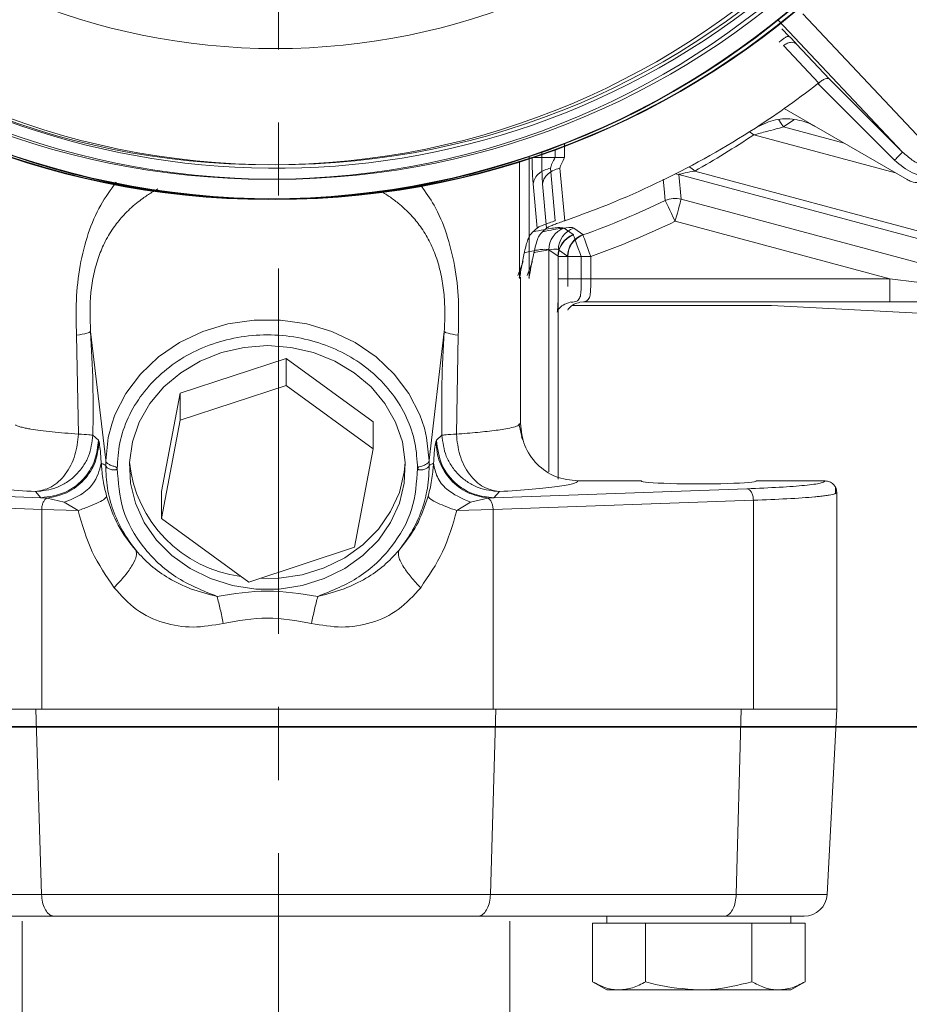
# Model space of a CAD drawing. Header units: centimetres. Extents: x -16053 to 7031, y -7778 to 254.
# Tile 97 of 256: x -12618 to -12610, y -780 to -771. Entities that reach past the tile are written whole.
import ezdxf

# ---------------------------------------------------------------- set-up
doc = ezdxf.new("R2010")
doc.units = ezdxf.units.CM
doc.header["$MEASUREMENT"] = 0
doc.linetypes.add('CENTER', pattern=[50.8, 31.75, -6.35, 6.35, -6.35])
doc.layers.get('0').update_dxf_attribs({"linetype": 'CONTINUOUS'})
doc.layers.add('DLXLUM02', color=3, linetype='CONTINUOUS')
doc.layers.add('T -  urządzenia', color=20, linetype='CONTINUOUS', lineweight=25)
doc.layers.add('T - armatura', color=250, linetype='CONTINUOUS', lineweight=30)

# ---------------------------------------------------------------- blocks, each defined once
blk = doc.blocks.new('G$C54C5291B')
at = {"layer": 'T - armatura', "linetype": 'Continuous', "lineweight": 15}
for p, q in [((53.0275, 50.1163), (54.1092, 48.9682)), ((53.1239, 49.9726), (53.0577, 50.0402)), ((53.0728, 49.8935), (53.3792, 49.5684)), ((53.4742, 49.6032), (53.1877, 49.9067)), ((53.3792, 49.5684), (53.3729, 49.5631)), ((53.3729, 49.5631), (54.0385, 48.8975)), ((54.1092, 48.9682), (53.4742, 49.6032)), ((53.0793, 49.3464), (54.1475, 48.7297)), ((53.0742, 49.1869), (53.1618, 49.2476)), ((52.8144, 49.1179), (54.0471, 48.7876)), ((53.5993, 49.0462), (53.0742, 49.1869)), ((51.1706, 48.9216), (51.1706, 49.0416)), ((50.9714, 48.9673), (50.9714, 48.9216)), ((51.0878, 48.9879), (51.0878, 48.9216)), ((50.7784, 48.8827), (50.7784, 47.8694)), ((50.8612, 48.929), (50.8612, 47.8694)), ((51.0897, 48.3723), (51.0466, 48.8292)), ((51.1294, 48.8292), (51.1725, 48.3723)), ((52.1633, 48.7729), (54.6767, 48.0994)), ((52.1834, 48.5598), (52.1633, 48.7729)), ((54.6938, 48.163), (52.3023, 48.8039)), ((50.9312, 48.3087), (50.8968, 48.6928)), ((50.9796, 48.6928), (51.014, 48.3087)), ((54.7367, 47.8756), (52.1834, 48.5598)), ((52.1317, 48.3668), (53.9972, 47.867)), ((51.2454, 48.2511), (51.247, 48.2482)), ((51.3298, 48.2482), (51.3282, 48.2511)), ((51.1134, 48.0632), (51.0334, 48.1196)), ((51.0334, 48.1196), (51.0334, 46.1893)), ((51.1162, 48.1196), (51.1962, 48.0632)), ((50.7626, 47.8968), (50.8088, 48.017)), ((50.8912, 48.0167), (50.8449, 47.896)), ((51.1134, 46.1272), (51.1134, 48.0632)), ((51.1148, 48.0603), (51.1134, 48.0632)), ((51.1148, 47.867), (51.1148, 48.0603)), ((51.1148, 48.0603), (51.3148, 48.0603)), ((51.1962, 48.0632), (51.1976, 48.0603)), ((51.1976, 48.0603), (51.1976, 47.867)), ((51.3976, 48.0603), (51.1976, 48.0603)), ((51.3148, 48.0603), (51.3148, 47.867)), ((51.3976, 47.867), (51.3976, 48.0603)), ((50.7753, 47.8807), (50.7784, 47.8694)), ((50.7868, 46.6113), (50.7868, 47.8807)), ((50.8612, 47.8694), (50.8584, 47.8806)), ((51.1148, 46.1272), (51.1148, 47.867)), ((51.1148, 47.867), (51.3148, 47.867)), ((51.1976, 47.867), (51.1975, 47.8012)), ((51.3976, 47.867), (51.1976, 47.867)), ((53.9972, 47.867), (51.3976, 47.867)), ((53.9972, 47.867), (53.9972, 47.6673)), ((51.2187, 47.6645), (51.2533, 47.6673)), ((51.3361, 47.6673), (51.3031, 47.6648)), ((51.3361, 47.6673), (53.9972, 47.6673)), ((52.9696, 47.6353), (51.2385, 47.6353)), ((54.5696, 47.5514), (52.9696, 47.6353)), ((47.0496, 47.4089), (47.1813, 46.2902)), ((49.9923, 46.2902), (50.124, 47.4089)), ((46.9439, 46.5172), (46.9278, 47.3768)), ((50.2457, 47.3768), (50.2297, 46.5172)), ((48.7492, 47.1757), (47.8297, 46.8726)), ((48.7492, 46.941), (48.7492, 47.1757)), ((49.5063, 46.6242), (48.7492, 47.1757)), ((48.7492, 46.941), (47.8297, 46.6379)), ((49.5063, 46.3895), (48.7492, 46.941)), ((47.8297, 46.8726), (47.6673, 46.018)), ((47.8297, 46.6379), (47.8297, 46.8726)), ((47.8297, 46.6379), (47.6673, 45.7832)), ((49.5063, 46.3895), (49.5063, 46.6242)), ((50.7735, 46.5998), (50.7868, 46.6113)), ((50.7988, 46.4963), (50.7767, 46.5987)), ((47.0698, 46.507), (47.1174, 46.4646)), ((47.1234, 46.4503), (47.1174, 46.4646)), ((50.0562, 46.4646), (50.0502, 46.4503)), ((50.0562, 46.4646), (50.1038, 46.507)), ((50.8074, 46.4645), (50.7947, 46.4943)), ((49.3439, 45.5348), (49.5063, 46.3895)), ((47.1813, 46.2902), (47.1819, 46.2851)), ((49.9917, 46.2851), (49.9923, 46.2902)), ((44.4179, 46.0431), (46.618, 45.965)), ((50.5556, 45.965), (52.7557, 46.0431)), ((51.2867, 46.1106), (51.8368, 46.1106)), ((52.8368, 46.1106), (53.4368, 46.1106)), ((53.5251, 45.9999), (53.5248, 46.0581)), ((46.618, 45.965), (46.5705, 46.0179)), ((46.6713, 45.9606), (46.618, 45.965)), ((46.6713, 45.9606), (46.8205, 45.9255)), ((47.6673, 45.7832), (47.6673, 46.018)), ((50.3531, 45.9255), (50.5023, 45.9606)), ((50.5023, 45.9606), (50.5556, 45.965)), ((50.6031, 46.0179), (50.5556, 45.965)), ((53.5368, 46.0105), (53.5223, 46.0011)), ((53.5226, 46.0013), (53.5368, 46.0105)), ((53.5368, 44.1272), (53.5368, 46.0166)), ((44.3618, 45.9432), (46.6247, 45.8629)), ((46.8205, 45.9255), (46.9405, 45.8532)), ((50.2331, 45.8532), (50.3531, 45.9255)), ((50.5489, 45.8629), (52.8118, 45.9432)), ((52.8118, 45.9432), (52.8118, 44.1272)), ((46.6247, 45.8629), (46.9405, 45.8532)), ((46.6247, 44.1272), (46.6247, 45.8629)), ((47.6673, 45.7832), (48.4244, 45.2317)), ((50.2331, 45.8532), (50.5489, 45.8629)), ((50.5489, 45.8629), (50.5489, 44.1272)), ((48.4244, 45.2317), (49.3439, 45.5348)), ((44.3618, 44.1272), (46.6247, 44.1272)), ((46.6234, 42.5167), (46.5752, 44.1272)), ((46.6247, 44.1272), (50.5489, 44.1272)), ((50.526, 42.5167), (50.5735, 44.1272)), ((50.5489, 44.1272), (52.8118, 44.1272)), ((52.6619, 42.5167), (52.7065, 44.1272)), ((53.5368, 44.1272), (52.8118, 44.1272)), ((53.4524, 42.5167), (53.5368, 44.1272)), ((44.5, 42.5167), (46.6234, 42.5167)), ((46.6234, 42.5167), (50.526, 42.5167)), ((50.526, 42.5167), (52.6619, 42.5167)), ((52.6619, 42.5167), (53.4524, 42.5167)), ((46.7373, 42.3272), (44.6066, 42.3272)), ((50.4134, 42.3272), (46.7373, 42.3272)), ((52.5567, 42.3272), (50.4134, 42.3272)), ((51.5367, 42.3272), (51.5367, 42.2672)), ((51.537, 42.3272), (51.537, 42.2672)), ((53.2527, 42.3272), (52.5567, 42.3272)), ((53.137, 42.2672), (53.137, 42.3272)), ((51.413, 42.2672), (51.413, 41.7586)), ((51.413, 42.2672), (51.4133, 42.2672)), ((51.4133, 42.2672), (51.4133, 41.7586)), ((51.4133, 42.2672), (51.6442, 42.2672)), ((51.6442, 42.2672), (51.8751, 42.2672)), ((51.8751, 42.2672), (51.8751, 41.7586)), ((51.8751, 42.2672), (52.337, 42.2672)), ((52.337, 42.2672), (52.7989, 42.2672)), ((52.7989, 42.2672), (52.7989, 41.7586)), ((52.7989, 42.2672), (53.0298, 42.2672)), ((53.0298, 42.2672), (53.2608, 42.2672)), ((53.2608, 42.2672), (53.2608, 41.7586)), ((51.413, 41.7586), (51.5367, 41.6872)), ((51.4133, 41.7586), (51.537, 41.6872)), ((53.137, 41.6872), (53.2608, 41.7586)), ((51.5367, 41.6872), (51.537, 41.6872)), ((51.537, 41.6872), (51.6442, 41.6872)), ((51.6442, 41.6872), (52.337, 41.6872)), ((52.337, 41.6872), (53.0298, 41.6872)), ((53.0298, 41.6872), (53.137, 41.6872))]:
    blk.add_line(p, q, dxfattribs=at)
at = {"layer": 'T - armatura', "lineweight": 15}
for p, q in [((46.4554, 41.4377), (46.4554, 42.2861)), ((50.6954, 41.4377), (50.6954, 42.2861))]:
    blk.add_line(p, q, dxfattribs=at)
at = {"layer": 'T - armatura', "linetype": 'Continuous', "lineweight": 15, "flags": 128}
for points in [[(53.2425, 50.171), (53.8559, 49.5192), (54.4693, 48.8675)], [(53.0326, 49.2477), (53.0529, 49.218), (53.0742, 49.1869)], [(52.7775, 49.1446), (52.7956, 49.1328), (52.8144, 49.1179)], [(52.1329, 48.7785), (52.1459, 48.7767), (52.1633, 48.7729)], [(52.0268, 48.7325), (52.0355, 48.6486), (52.0457, 48.5471)], [(52.1317, 48.3668), (52.1155, 48.4009), (52.0998, 48.4337), (52.0853, 48.4642), (52.0725, 48.4911), (52.0617, 48.5136), (52.0535, 48.5308), (52.0481, 48.5421), (52.0457, 48.5471)], [(52.1317, 48.3668), (52.1415, 48.4033), (52.1509, 48.4384), (52.1596, 48.471), (52.1673, 48.4998), (52.1738, 48.5239), (52.1787, 48.5423), (52.182, 48.5544), (52.1834, 48.5598)], [(51.1668, 48.308), (51.1873, 48.2931), (51.2454, 48.2511)], [(51.3282, 48.2511), (51.3076, 48.266), (51.2495, 48.308)], [(51.247, 48.2482), (51.2489, 48.243), (51.2532, 48.2312), (51.2596, 48.2133), (51.2681, 48.1899), (51.2782, 48.1618), (51.2896, 48.1301), (51.302, 48.0958), (51.3148, 48.0603)], [(51.3976, 48.0603), (51.3848, 48.0958), (51.3724, 48.1301), (51.361, 48.1618), (51.3509, 48.1899), (51.3424, 48.2133), (51.336, 48.2312), (51.3317, 48.243), (51.3298, 48.2482)], [(47.2335, 46.6049), (47.2619, 46.6845), (47.3561, 46.8701), (47.4835, 47.0397), (47.6405, 47.1886), (47.823, 47.3129), (48.0261, 47.4091), (48.2442, 47.4747), (48.4716, 47.508), (48.702, 47.508), (48.9294, 47.4747), (49.1475, 47.4091), (49.3505, 47.3129), (49.533, 47.1886), (49.6901, 47.0397), (49.8174, 46.8701), (49.9117, 46.6845), (49.9511, 46.568)], [(48.5868, 47.2867), (48.384, 47.2715), (48.187, 47.2262), (48.0016, 47.1522), (47.8329, 47.0515), (47.686, 46.9272), (47.565, 46.7827), (47.4733, 46.6222), (47.4137, 46.4504), (47.3879, 46.2722), (47.3965, 46.0926), (47.4394, 45.9169), (47.5153, 45.7502), (47.622, 45.5972), (47.7565, 45.4622), (47.9148, 45.3494), (48.0925, 45.2617), (48.2844, 45.2018), (48.485, 45.1715), (48.6886, 45.1715), (48.8892, 45.2018), (49.0811, 45.2617), (49.2588, 45.3494), (49.4171, 45.4622), (49.5516, 45.5972), (49.6583, 45.7502), (49.7342, 45.9169), (49.7771, 46.0926), (49.7857, 46.2722), (49.7599, 46.4504), (49.7003, 46.6222), (49.6086, 46.7827), (49.4876, 46.9272), (49.3407, 47.0515), (49.172, 47.1522), (48.9866, 47.2262), (48.7896, 47.2715), (48.5868, 47.2867)], [(47.1819, 46.2851), (47.2033, 46.4877), (47.2335, 46.6049)], [(49.9511, 46.568), (49.9703, 46.4877), (49.9917, 46.2851)], [(48.5199, 45.2632), (48.6886, 45.2654), (48.8892, 45.2957), (49.0811, 45.3556), (49.2588, 45.4432), (49.4171, 45.5561), (49.5516, 45.691), (49.6583, 45.8441), (49.7342, 46.0108), (49.7771, 46.1865), (49.7856, 46.2741)]]:
    blk.add_lwpolyline(points, dxfattribs=at)
at = {"layer": 'T - armatura', "linetype": 'Continuous', "lineweight": 15}
for centre, radius in [((48.5986, 55.6272), 7.07), ((48.5986, 55.6272), 7.065), ((48.6578, 55.6272), 7.07), ((48.6578, 55.6272), 7.065), ((48.5986, 55.6272), 6.895), ((48.6578, 55.6272), 6.895), ((48.5986, 55.6272), 6.77), ((48.6578, 55.6272), 6.77), ((48.6578, 55.6272), 5.7594)]:
    blk.add_circle(centre, radius, dxfattribs=at)
for centre, radius, start, end in [((48.6578, 55.6272), 6.8, 224.61638, 104.34429), ((48.6696, 55.6272), 7.6743, 305.0725, 307.79728), ((48.6696, 55.6272), 7.6746, 302.81956, 305.07366), ((48.6696, 55.6272), 7.6746, 289.03435, 302.81956), ((52.1424, 48.6451), 0.2253, 44.79623, 60.38186), ((48.6696, 55.6272), 7.8438, 289.82512, 295.49439), ((52.1318, 48.3662), 0.2003, 75.0588, 115.43543), ((48.6696, 55.6272), 8.0436, 289.82512, 295.49439), ((51.2338, 48.1192), 0.2003, 109.53839, 179.87876), ((51.3165, 48.1192), 0.2003, 109.53839, 179.87876), ((51.3137, 48.0628), 0.2003, 109.94138, 179.8797), ((51.3145, 48.0603), 0.1997, 109.73833, 179.97498), ((51.3965, 48.0628), 0.2003, 109.94131, 179.87984), ((51.3973, 48.0603), 0.1997, 109.73833, 179.97498), ((48.4979, 46.388), 1.1157, 185.85655, 262.7096), ((53.2527, 42.5272), 0.2, 270, 357)]:
    blk.add_arc(centre, radius, start, end, dxfattribs=at)
at = {"layer": 'T - armatura', "linetype": 'Continuous', "lineweight": 15, "extrusion": (0, 0, -1)}
for centre, major_axis, ratio, start_param, end_param in [((48.6117, 55.4113), (-1.9599, -7.3143), 0.998886, 5.432056, 5.511452), ((40.1779, 55.6272), (14.1759, 0), 0.800731, 0.700681, 0.706414), ((53.919, 47.8879), (1.4958, -0.194), 0.007121, 1.012609, 1.517544), ((53.919, 47.6882), (1.5475, -0.0011), 0.013529, 1.015273, 1.520208)]:
    blk.add_ellipse(centre, major_axis=major_axis, ratio=ratio, start_param=start_param, end_param=end_param, dxfattribs=at)
at = {"layer": 'T - armatura', "linetype": 'Continuous', "lineweight": 15}
for centre, major_axis, ratio, start_param, end_param in [((40.0951, 55.6272), (-14.1759, 0), 0.800731, 2.435179, 2.440912), ((50.1148, 47.6871), (-1.2, 0), 0.052408, 2.75883, 2.8202), ((52.3368, 46.1106), (-0.5, 0), 0.052408, 0, 3.141593)]:
    blk.add_ellipse(centre, major_axis=major_axis, ratio=ratio, start_param=start_param, end_param=end_param, dxfattribs=at)
at = {"layer": 'T - armatura', "linetype": 'CENTER', "lineweight": 15, "ltscale": 0.1}
blk.add_open_spline([(48.684, 14.3012), (48.684, 14.3012), (48.684, 44.4804), (48.684, 80.2226)], degree=3, dxfattribs=at)
at = {"layer": 'T - armatura', "linetype": 'Continuous', "lineweight": 15}
for points, knots in [([(53.1239, 49.9726), (53.1197, 49.9737), (53.1113, 49.976), (53.0872, 49.9641), (53.0612, 49.9457), (53.0449, 49.9308), (53.0368, 49.9233)], [0, 0, 0, 0, 0.279836, 0.559155, 0.779526, 1, 1, 1, 1]), ([(53.1877, 49.9067), (53.1784, 49.9164), (53.1599, 49.9358), (53.1359, 49.9603), (53.1239, 49.9726)], [0, 0, 0, 0, 0.499986, 1, 1, 1, 1]), ([(53.0728, 49.8935), (53.0839, 49.9013), (53.1061, 49.917), (53.1403, 49.9241), (53.1686, 49.9204), (53.1813, 49.9113), (53.1877, 49.9067)], [0, 0, 0, 0, 0.279847, 0.559217, 0.779557, 1, 1, 1, 1]), ([(53.4742, 49.6032), (53.4696, 49.6057), (53.4603, 49.6106), (53.4363, 49.6059), (53.4079, 49.5921), (53.3885, 49.576), (53.3792, 49.5684)], [0, 0, 0, 0, 0.251101, 0.501513, 0.762073, 1, 1, 1, 1]), ([(52.8292, 49.1776), (52.8793, 49.2034), (52.9797, 49.2551), (53.1516, 49.2635), (53.2756, 49.2305), (53.3371, 49.1971), (53.3494, 49.1904)], [0, 0, 0, 0, 0.307501, 0.615025, 0.922621, 1, 1, 1, 1]), ([(52.8144, 49.1179), (52.8519, 49.1277), (52.9359, 49.1496), (53.025, 49.1736), (53.0742, 49.1869)], [0, 0, 0, 0, 0.447713, 1, 1, 1, 1]), ([(54.0385, 48.8975), (54.0476, 48.9066), (54.0658, 48.9248), (54.0889, 48.9479), (54.1054, 48.9644), (54.1079, 48.9669), (54.1092, 48.9682)], [0, 0, 0, 0, 0.249999, 0.499992, 0.749999, 1, 1, 1, 1]), ([(54.4693, 48.8675), (54.4568, 48.8593), (54.4311, 48.8424), (54.367, 48.8317), (54.2831, 48.8478), (54.1891, 48.8959), (54.1361, 48.9439), (54.1092, 48.9682)], [0, 0, 0, 0, 0.108448, 0.222813, 0.467475, 0.729952, 1, 1, 1, 1]), ([(50.8968, 48.6928), (50.8955, 48.7084), (50.893, 48.7399), (50.8896, 48.8157), (50.889, 48.8794), (50.8886, 48.9216)], [0, 0, 0, 0, 0.2494195, 0.5021467, 1, 1, 1, 1]), ([(51.0878, 48.9216), (51.0631, 48.9216), (51.0136, 48.9216), (50.9499, 48.9216), (50.9031, 48.9216), (50.8934, 48.9216), (50.8886, 48.9216)], [0, 0, 0, 0, 0.25, 0.5, 0.750005, 1, 1, 1, 1]), ([(50.9714, 48.9216), (50.9718, 48.8793), (50.9724, 48.8156), (50.9758, 48.7398), (50.9783, 48.7084), (50.9796, 48.6928)], [0, 0, 0, 0, 0.498906, 0.750968, 1, 1, 1, 1]), ([(50.9714, 48.9216), (50.9762, 48.9216), (50.9858, 48.9216), (51.0327, 48.9216), (51.0964, 48.9216), (51.1459, 48.9216), (51.1706, 48.9216)], [0, 0, 0, 0, 0.249995, 0.5, 0.75, 1, 1, 1, 1]), ([(51.0878, 48.9216), (51.0792, 48.9046), (51.0665, 48.8795), (51.0533, 48.8483), (51.0488, 48.8353), (51.0466, 48.8292)], [0, 0, 0, 0, 0.528043, 0.779304, 1, 1, 1, 1]), ([(51.1706, 48.9216), (51.162, 48.9046), (51.1493, 48.8795), (51.1361, 48.8483), (51.1315, 48.8353), (51.1294, 48.8292)], [0, 0, 0, 0, 0.529109, 0.779752, 1, 1, 1, 1]), ([(54.0385, 48.8975), (54.0883, 48.8566), (54.1631, 48.7952), (54.2869, 48.7548), (54.3511, 48.7555), (54.3831, 48.7558)], [0, 0, 0, 0, 0.499603, 0.750511, 1, 1, 1, 1]), ([(50.8968, 48.6928), (50.9006, 48.7096), (50.9083, 48.7434), (50.9467, 48.7843), (50.9941, 48.814), (51.0291, 48.8241), (51.0466, 48.8292)], [0, 0, 0, 0, 0.279773, 0.559525, 0.77974, 1, 1, 1, 1]), ([(51.1294, 48.8292), (51.1073, 48.8224), (51.0629, 48.8088), (51.0163, 48.7723), (50.9874, 48.7325), (50.9822, 48.706), (50.9796, 48.6928)], [0, 0, 0, 0, 0.2797746, 0.5595248, 0.7797382, 1, 1, 1, 1]), ([(52.1633, 48.7729), (52.1641, 48.7736), (52.1655, 48.7749), (52.1822, 48.7796), (52.2254, 48.7889), (52.2732, 48.7982), (52.3023, 48.8039)], [0, 0, 0, 0, 0.138255, 0.238659, 0.538126, 1, 1, 1, 1]), ([(46.9278, 47.3768), (46.9249, 47.4789), (46.9192, 47.6823), (46.9526, 47.9824), (47.0222, 48.2613), (47.1268, 48.5064), (47.2249, 48.6422), (47.272, 48.7075)], [0, 0, 0, 0, 0.209796, 0.41799, 0.621438, 0.818196, 1, 1, 1, 1]), ([(54.3748, 48.7489), (54.3561, 48.7363), (54.3188, 48.711), (54.251, 48.6995), (54.192, 48.7075), (54.1597, 48.7236), (54.1475, 48.7297)], [0, 0, 0, 0, 0.277055, 0.554149, 0.831202, 1, 1, 1, 1]), ([(47.0496, 47.4089), (47.046, 47.5221), (47.0405, 47.6896), (47.0754, 47.91), (47.1172, 48.0601), (47.1772, 48.1988), (47.2506, 48.3183), (47.3419, 48.4288), (47.4269, 48.5081), (47.5106, 48.5718), (47.5717, 48.6137), (47.6175, 48.6383), (47.6351, 48.6478)], [0, 0, 0, 0, 0.218478, 0.323402, 0.427575, 0.524937, 0.63246, 0.725711, 0.838419, 0.888234, 0.957045, 1, 1, 1, 1]), ([(49.565, 48.6323), (49.5922, 48.6163), (49.6478, 48.5835), (49.7191, 48.5299), (49.7815, 48.4757), (49.8329, 48.4243), (49.8774, 48.3735), (49.9334, 48.3009), (49.9953, 48.2001), (50.0557, 48.0603), (50.0983, 47.9093), (50.123, 47.7489), (50.1323, 47.5805), (50.1268, 47.4681), (50.124, 47.4089)], [0, 0, 0, 0, 0.0698797, 0.1426787, 0.2013231, 0.2558575, 0.306307, 0.3527053, 0.4597238, 0.5622415, 0.6702416, 0.7755947, 0.8816022, 1, 1, 1, 1]), ([(49.924, 48.6742), (49.9631, 48.6197), (50.0531, 48.4945), (50.1492, 48.2598), (50.2203, 47.9821), (50.2546, 47.6822), (50.2487, 47.4789), (50.2457, 47.3768)], [0, 0, 0, 0, 0.156156, 0.359346, 0.568913, 0.783533, 1, 1, 1, 1]), ([(50.9312, 48.3087), (50.9367, 48.3123), (50.9458, 48.3182), (50.9845, 48.3341), (51.0271, 48.3502), (51.0642, 48.3634), (51.0853, 48.3707), (51.0897, 48.3723)], [0, 0, 0, 0, 0.352067, 0.577621, 0.763629, 0.950472, 1, 1, 1, 1]), ([(51.014, 48.3087), (51.0195, 48.3123), (51.0286, 48.3182), (51.0673, 48.3341), (51.1099, 48.3502), (51.147, 48.3634), (51.1681, 48.3707), (51.1725, 48.3723)], [0, 0, 0, 0, 0.352066, 0.57762, 0.763628, 0.95047, 1, 1, 1, 1]), ([(50.8956, 48.2752), (50.9279, 48.2817), (51.0249, 48.3015), (51.1227, 48.3163), (51.1521, 48.3108), (51.1668, 48.308)], [0, 0, 0, 0, 0.19923, 0.59963, 1, 1, 1, 1]), ([(51.2495, 48.308), (51.2466, 48.3095), (51.2337, 48.3157), (51.1637, 48.3104), (51.0702, 48.2944), (50.9874, 48.2773), (50.9789, 48.2756)], [0, 0, 0, 0, 0.126278, 0.53967, 0.953115, 1, 1, 1, 1]), ([(50.7784, 47.8694), (50.7817, 47.8893), (50.7881, 47.9274), (50.7987, 47.987), (50.81, 48.0461), (50.8278, 48.1288), (50.8503, 48.2155), (50.8695, 48.2451), (50.8786, 48.2591)], [0, 0, 0, 0, 0.105715, 0.202228, 0.332855, 0.455839, 0.741846, 1, 1, 1, 1]), ([(50.9614, 48.2591), (50.9555, 48.2511), (50.9432, 48.2347), (50.9244, 48.1806), (50.9076, 48.1154), (50.8926, 48.0452), (50.8811, 47.985), (50.8706, 47.9255), (50.8644, 47.8887), (50.8612, 47.8694)], [0, 0, 0, 0, 0.168551, 0.348697, 0.542021, 0.668905, 0.804599, 0.897747, 1, 1, 1, 1]), ([(51.0334, 48.1196), (51.0192, 48.1222), (50.9909, 48.1273), (50.9107, 48.1142), (50.8356, 48.0976), (50.8206, 48.0942)], [0, 0, 0, 0, 0.444496, 0.889058, 1, 1, 1, 1]), ([(50.9034, 48.0942), (50.9487, 48.1036), (51.0464, 48.1238), (51.1008, 48.1271), (51.1133, 48.1211), (51.1162, 48.1196)], [0, 0, 0, 0, 0.39829, 0.859409, 1, 1, 1, 1]), ([(51.3148, 47.867), (51.3148, 47.8445), (51.3149, 47.7996), (51.313, 47.7395), (51.3023, 47.6942), (51.2808, 47.6719), (51.261, 47.6685), (51.2533, 47.6673)], [0, 0, 0, 0, 0.2136108, 0.4274051, 0.6423002, 0.8618392, 1, 1, 1, 1]), ([(51.3361, 47.6673), (51.3486, 47.6701), (51.3728, 47.6757), (51.391, 47.7111), (51.3972, 47.7623), (51.3976, 47.8172), (51.3976, 47.8531), (51.3976, 47.867)], [0, 0, 0, 0, 0.231401, 0.449137, 0.657172, 0.86737, 1, 1, 1, 1]), ([(51.1147, 47.7664), (51.1146, 47.7389), (51.1144, 47.6854), (51.1119, 47.6227), (51.1088, 47.5882), (51.1053, 47.5748), (51.1063, 47.5774), (51.1064, 47.5777)], [0, 0, 0, 0, 0.309676, 0.602532, 0.824907, 0.981536, 1, 1, 1, 1]), ([(51.1148, 47.5939), (51.1167, 47.5976), (51.1237, 47.6105), (51.1589, 47.6466), (51.1976, 47.6578), (51.2192, 47.664)], [0, 0, 0, 0, 0.146414, 0.524499, 1, 1, 1, 1]), ([(51.3037, 47.6619), (51.2861, 47.6584), (51.2477, 47.6509), (51.2107, 47.6165), (51.2013, 47.5999), (51.1988, 47.5956)], [0, 0, 0, 0, 0.384053, 0.838768, 1, 1, 1, 1]), ([(46.9277, 47.3768), (46.9619, 47.3827), (47.0302, 47.3944), (47.0431, 47.404), (47.0495, 47.4089)], [0, 0, 0, 0, 0.500049, 1, 1, 1, 1]), ([(47.0698, 46.507), (47.0714, 46.6576), (47.0745, 46.9586), (47.0579, 47.2588), (47.0496, 47.4089)], [0, 0, 0, 0, 0.500319, 1, 1, 1, 1]), ([(50.124, 47.4089), (50.1157, 47.2588), (50.0991, 46.9586), (50.1022, 46.6576), (50.1038, 46.507)], [0, 0, 0, 0, 0.499681, 1, 1, 1, 1]), ([(50.1242, 47.4088), (50.1306, 47.404), (50.1435, 47.3944), (50.2117, 47.3827), (50.2459, 47.3768)], [0, 0, 0, 0, 0.499908, 1, 1, 1, 1]), ([(47.2817, 46.2198), (47.2859, 46.2937), (47.2943, 46.4441), (47.3701, 46.6638), (47.492, 46.8689), (47.6577, 47.0471), (47.8557, 47.1904), (48.08, 47.297), (48.326, 47.3641), (48.5868, 47.3873), (48.8476, 47.3641), (49.0936, 47.297), (49.3179, 47.1904), (49.5159, 47.0471), (49.6816, 46.8689), (49.8034, 46.6638), (49.8793, 46.4441), (49.8877, 46.2937), (49.8919, 46.2198)], [0, 0, 0, 0, 0.061026, 0.12408, 0.187984, 0.25146, 0.313282, 0.373739, 0.436239, 0.5, 0.563761, 0.626261, 0.686718, 0.74854, 0.812016, 0.87592, 0.938974, 1, 1, 1, 1]), ([(46.3957, 46.5989), (46.3958, 46.5987), (46.3986, 46.5946), (46.4178, 46.5872), (46.45, 46.5772), (46.4885, 46.5685), (46.5632, 46.5548), (46.6969, 46.537), (46.8643, 46.5236), (46.9439, 46.5172)], [0, 0, 0, 0, 0.006077, 0.135007, 0.248893, 0.347728, 0.43151, 0.729984, 1, 1, 1, 1]), ([(50.2297, 46.5172), (50.2617, 46.5196), (50.3269, 46.5245), (50.4165, 46.5326), (50.501, 46.5413), (50.5779, 46.5508), (50.6497, 46.5616), (50.7158, 46.5749), (50.7637, 46.5879), (50.771, 46.5967), (50.7735, 46.5998)], [0, 0, 0, 0, 0.103579, 0.211679, 0.3243, 0.441441, 0.563105, 0.709496, 0.897213, 1, 1, 1, 1]), ([(50.7868, 46.6113), (50.7863, 46.608), (50.7856, 46.6037), (50.7784, 46.5994), (50.7767, 46.5984)], [0, 0, 0, 0, 0.777577, 1, 1, 1, 1]), ([(50.7862, 46.6113), (50.7937, 46.5455), (50.8088, 46.4142), (50.924, 46.2497), (51.0888, 46.1334), (51.2199, 46.1183), (51.2867, 46.1106)], [0, 0, 0, 0, 0.250545, 0.500466, 0.745922, 1, 1, 1, 1]), ([(46.5705, 46.0179), (46.6165, 46.0267), (46.7122, 46.045), (46.8363, 46.1617), (46.9236, 46.3277), (46.9373, 46.4556), (46.9439, 46.5172)], [0, 0, 0, 0, 0.240552, 0.500001, 0.759448, 1, 1, 1, 1]), ([(47.0698, 46.507), (47.0619, 46.4452), (47.0497, 46.3501), (46.9865, 46.2365), (46.9221, 46.1584), (46.8427, 46.0956), (46.7278, 46.0347), (46.6325, 46.0245), (46.5705, 46.0179)], [0, 0, 0, 0, 0.239769, 0.368561, 0.5, 0.631439, 0.760231, 1, 1, 1, 1]), ([(46.618, 45.965), (46.6912, 45.9746), (46.8375, 45.9938), (47.0015, 46.1276), (47.0996, 46.2921), (47.1115, 46.4071), (47.1174, 46.4646)], [0, 0, 0, 0, 0.279663, 0.559273, 0.779585, 1, 1, 1, 1]), ([(46.9439, 46.5172), (46.9781, 46.5153), (47.0466, 46.5116), (47.0621, 46.5086), (47.0698, 46.507)], [0, 0, 0, 0, 0.499997, 1, 1, 1, 1]), ([(50.0562, 46.4646), (50.0657, 46.3914), (50.0848, 46.245), (50.2186, 46.081), (50.3831, 45.9829), (50.4981, 45.971), (50.5556, 45.965)], [0, 0, 0, 0, 0.279662, 0.559273, 0.779585, 1, 1, 1, 1]), ([(50.1038, 46.507), (50.1115, 46.5086), (50.127, 46.5116), (50.1955, 46.5153), (50.2297, 46.5172)], [0, 0, 0, 0, 0.500003, 1, 1, 1, 1]), ([(50.6031, 46.0179), (50.5411, 46.0245), (50.4458, 46.0347), (50.3309, 46.0956), (50.2515, 46.1584), (50.187, 46.2365), (50.1238, 46.3501), (50.1117, 46.4452), (50.1038, 46.507)], [0, 0, 0, 0, 0.239769, 0.368561, 0.5, 0.631439, 0.760231, 1, 1, 1, 1]), ([(50.2297, 46.5172), (50.2363, 46.4556), (50.25, 46.3277), (50.3368, 46.1627), (50.4605, 46.0455), (50.5562, 46.027), (50.6031, 46.0179)], [0, 0, 0, 0, 0.24055, 0.499994, 0.755061, 1, 1, 1, 1]), ([(47.1234, 46.4503), (47.1165, 46.3901), (47.1025, 46.2696), (46.9998, 46.1141), (46.8522, 45.9986), (46.7316, 45.9733), (46.6713, 45.9606)], [0, 0, 0, 0, 0.250034, 0.5, 0.749965, 1, 1, 1, 1]), ([(47.1234, 46.4503), (47.1269, 46.4329), (47.1337, 46.3981), (47.1392, 46.309), (47.142, 46.2644)], [0, 0, 0, 0, 0.499751, 1, 1, 1, 1]), ([(50.0316, 46.2644), (50.0343, 46.309), (50.0399, 46.3981), (50.0467, 46.4329), (50.0502, 46.4503)], [0, 0, 0, 0, 0.500249, 1, 1, 1, 1]), ([(50.5023, 45.9606), (50.442, 45.9733), (50.3214, 45.9986), (50.1738, 46.1141), (50.0711, 46.2696), (50.0571, 46.3901), (50.0502, 46.4503)], [0, 0, 0, 0, 0.2500345, 0.5000003, 0.7499658, 1, 1, 1, 1]), ([(46.8205, 45.9255), (46.8693, 45.9446), (46.9668, 45.9828), (47.0991, 46.0976), (47.1258, 46.2012), (47.142, 46.2644)], [0, 0, 0, 0, 0.28082, 0.561624, 1, 1, 1, 1]), ([(47.142, 46.2644), (47.1455, 46.2243), (47.1505, 46.166), (47.1686, 46.0594), (47.1823, 46.0042), (47.189, 45.9772)], [0, 0, 0, 0, 0.529301, 0.770241, 1, 1, 1, 1]), ([(47.142, 46.2644), (47.1485, 46.2612), (47.1616, 46.2549), (47.1747, 46.2488), (47.1813, 46.2458)], [0, 0, 0, 0, 0.500026, 1, 1, 1, 1]), ([(47.1813, 46.2458), (47.1813, 46.2541), (47.1814, 46.2689), (47.1813, 46.2837), (47.1813, 46.2902)], [0, 0, 0, 0, 0.560002, 1, 1, 1, 1]), ([(47.1813, 46.2459), (47.1814, 46.2532), (47.1817, 46.2663), (47.1818, 46.2793), (47.1819, 46.2851)], [0, 0, 0, 0, 0.559995, 1, 1, 1, 1]), ([(47.1813, 46.2459), (47.1834, 46.24), (47.1875, 46.2283), (47.2109, 46.214), (47.2381, 46.2066), (47.2578, 46.2067), (47.2673, 46.2075), (47.2724, 46.2095), (47.2775, 46.2136), (47.2802, 46.2175), (47.2817, 46.2198)], [0, 0, 0, 0, 0.2384779, 0.4770453, 0.7160563, 0.8373259, 0.868197, 0.9019732, 0.9436797, 1, 1, 1, 1]), ([(47.4453, 45.5058), (47.405, 45.5606), (47.3243, 45.6704), (47.2417, 45.8544), (47.1886, 46.0475), (47.1841, 46.1798), (47.1818, 46.2458)], [0, 0, 0, 0, 0.249236, 0.499264, 0.749883, 1, 1, 1, 1]), ([(47.1819, 46.2851), (47.1828, 46.2816), (47.1844, 46.2749), (47.1941, 46.2635), (47.2125, 46.251), (47.235, 46.2433), (47.2526, 46.2374), (47.2605, 46.2353), (47.2679, 46.2332), (47.273, 46.2305), (47.2778, 46.226), (47.2803, 46.222), (47.2817, 46.2198)], [0, 0, 0, 0, 0.141406, 0.268265, 0.477578, 0.716184, 0.756657, 0.83742, 0.871817, 0.902028, 0.946229, 1, 1, 1, 1]), ([(47.2817, 46.2198), (47.29, 46.0989), (47.3064, 45.8571), (47.4938, 45.5288), (47.7753, 45.2584), (48.0242, 45.1577), (48.1489, 45.1072)], [0, 0, 0, 0, 0.250046, 0.500429, 0.749721, 1, 1, 1, 1]), ([(49.0246, 45.1072), (49.1491, 45.1574), (49.3982, 45.2579), (49.6792, 45.5289), (49.8674, 45.8571), (49.8837, 46.099), (49.8919, 46.2198)], [0, 0, 0, 0, 0.24962, 0.499664, 0.750074, 1, 1, 1, 1]), ([(49.9923, 46.2458), (49.9916, 46.2063), (49.9904, 46.1315), (49.9748, 46.0267), (49.9537, 45.9361), (49.9143, 45.813), (49.8473, 45.6655), (49.7661, 45.5561), (49.7285, 45.5056)], [0, 0, 0, 0, 0.149848, 0.283245, 0.400199, 0.500716, 0.769513, 1, 1, 1, 1]), ([(49.8919, 46.2198), (49.8933, 46.222), (49.8958, 46.226), (49.9006, 46.2305), (49.9114, 46.236), (49.9337, 46.2405), (49.961, 46.2512), (49.9795, 46.2634), (49.9891, 46.2749), (49.9908, 46.2816), (49.9917, 46.2851)], [0, 0, 0, 0, 0.053873, 0.098079, 0.128184, 0.283174, 0.522429, 0.731746, 0.858601, 1, 1, 1, 1]), ([(49.8919, 46.2198), (49.8934, 46.2175), (49.8961, 46.2136), (49.9012, 46.2094), (49.9121, 46.2056), (49.9344, 46.207), (49.9626, 46.2137), (49.9861, 46.2284), (49.9902, 46.2401), (49.9923, 46.2459)], [0, 0, 0, 0, 0.056434, 0.098116, 0.131797, 0.283449, 0.523062, 0.762155, 1, 1, 1, 1]), ([(49.9846, 45.9772), (49.9913, 46.0042), (50.005, 46.0594), (50.023, 46.166), (50.0281, 46.2243), (50.0316, 46.2644)], [0, 0, 0, 0, 0.229822, 0.471218, 1, 1, 1, 1]), ([(49.9923, 46.2459), (49.9921, 46.2524), (49.9919, 46.2655), (49.9918, 46.2786), (49.9917, 46.2851)], [0, 0, 0, 0, 0.499999, 1, 1, 1, 1]), ([(49.9923, 46.2902), (49.9923, 46.2819), (49.9922, 46.2671), (49.9923, 46.2523), (49.9923, 46.2458)], [0, 0, 0, 0, 0.560002, 1, 1, 1, 1]), ([(49.9923, 46.2458), (49.9988, 46.2488), (50.012, 46.2549), (50.025, 46.2612), (50.0316, 46.2644)], [0, 0, 0, 0, 0.499974, 1, 1, 1, 1]), ([(50.0316, 46.2644), (50.039, 46.2242), (50.054, 46.1439), (50.1547, 46.0131), (50.278, 45.9586), (50.3531, 45.9255)], [0, 0, 0, 0, 0.280818, 0.561623, 1, 1, 1, 1]), ([(45.8869, 46.1106), (45.8967, 46.1022), (45.9163, 46.0853), (46.0562, 46.0608), (46.2674, 46.0377), (46.47, 46.0244), (46.5705, 46.0179)], [0, 0, 0, 0, 0.248026, 0.500079, 0.752091, 1, 1, 1, 1]), ([(50.6031, 46.0179), (50.7036, 46.0244), (50.9062, 46.0377), (51.1174, 46.0608), (51.2572, 46.0853), (51.2769, 46.1022), (51.2867, 46.1106)], [0, 0, 0, 0, 0.247909, 0.499921, 0.751974, 1, 1, 1, 1]), ([(52.7557, 46.0431), (52.8541, 46.0471), (53.0538, 46.0553), (53.2696, 46.072), (53.4118, 46.0908), (53.4285, 46.1041), (53.4368, 46.1106)], [0, 0, 0, 0, 0.2461134, 0.4998722, 0.7536999, 1, 1, 1, 1]), ([(52.7557, 46.0431), (52.7629, 46.0411), (52.7772, 46.0372), (52.7954, 46.0139), (52.8085, 45.9814), (52.8107, 45.9559), (52.8118, 45.9432)], [0, 0, 0, 0, 0.249998, 0.499993, 0.749997, 1, 1, 1, 1]), ([(53.4368, 46.1106), (53.4493, 46.1091), (53.4684, 46.1068), (53.4916, 46.0943), (53.5107, 46.0789), (53.525, 46.0581), (53.5342, 46.0336), (53.5353, 46.0185), (53.5359, 46.0105)], [0, 0, 0, 0, 0.239261, 0.367465, 0.50075, 0.709781, 0.844948, 1, 1, 1, 1]), ([(46.6247, 45.8629), (46.6256, 45.8742), (46.6274, 45.8969), (46.6379, 45.9268), (46.6528, 45.9502), (46.6651, 45.9572), (46.6713, 45.9606)], [0, 0, 0, 0, 0.249995, 0.499998, 0.749991, 1, 1, 1, 1]), ([(46.9405, 45.8532), (46.9758, 45.8657), (47.0465, 45.8907), (47.1244, 45.9255), (47.1773, 45.956), (47.1851, 45.9701), (47.189, 45.9772)], [0, 0, 0, 0, 0.2500078, 0.5000015, 0.7499939, 1, 1, 1, 1]), ([(47.189, 45.9772), (47.2184, 45.8909), (47.2779, 45.7157), (47.3888, 45.5763), (47.445, 45.5056)], [0, 0, 0, 0, 0.493014, 1, 1, 1, 1]), ([(49.7286, 45.5056), (49.7847, 45.5762), (49.8956, 45.7156), (49.9552, 45.8908), (49.9846, 45.9772)], [0, 0, 0, 0, 0.506446, 1, 1, 1, 1]), ([(49.9846, 45.9772), (49.9895, 45.9692), (49.9994, 45.9531), (50.0751, 45.9111), (50.1732, 45.8752), (50.2331, 45.8532)], [0, 0, 0, 0, 0.280656, 0.561299, 1, 1, 1, 1]), ([(50.5489, 45.8629), (50.548, 45.8742), (50.5462, 45.8969), (50.5357, 45.9268), (50.5208, 45.9502), (50.5085, 45.9572), (50.5023, 45.9606)], [0, 0, 0, 0, 0.249995, 0.499998, 0.749991, 1, 1, 1, 1]), ([(52.8118, 45.9432), (52.913, 45.9471), (53.1249, 45.9553), (53.2976, 45.9676), (53.3905, 45.9769), (53.4338, 45.9821), (53.481, 45.9892), (53.5155, 45.9957), (53.5213, 46.0003), (53.5226, 46.0013)], [0, 0, 0, 0, 0.2698446, 0.5653327, 0.6339851, 0.7129654, 0.8022764, 0.9555439, 1, 1, 1, 1]), ([(46.9405, 45.8532), (46.976, 45.7306), (47.0461, 45.4884), (47.1855, 45.2839), (47.2543, 45.183)], [0, 0, 0, 0, 0.506405, 1, 1, 1, 1]), ([(49.9193, 45.183), (49.988, 45.2838), (50.1274, 45.4883), (50.1975, 45.7305), (50.2331, 45.8532)], [0, 0, 0, 0, 0.4930561, 1, 1, 1, 1]), ([(47.2543, 45.183), (47.2869, 45.218), (47.3523, 45.2881), (47.418, 45.3829), (47.4546, 45.4612), (47.4482, 45.4908), (47.445, 45.5056)], [0, 0, 0, 0, 0.250016, 0.499998, 0.749981, 1, 1, 1, 1]), ([(47.445, 45.5056), (47.4861, 45.461), (47.5703, 45.3693), (47.7324, 45.2584), (47.9254, 45.1641), (48.0715, 45.1269), (48.1489, 45.1072)], [0, 0, 0, 0, 0.222045, 0.455978, 0.711679, 1, 1, 1, 1]), ([(49.0246, 45.1072), (49.1021, 45.1269), (49.2481, 45.1641), (49.4411, 45.2584), (49.6033, 45.3693), (49.6875, 45.461), (49.7286, 45.5056)], [0, 0, 0, 0, 0.288323, 0.544023, 0.777952, 1, 1, 1, 1]), ([(49.7286, 45.5056), (49.7254, 45.4886), (49.7192, 45.4547), (49.7643, 45.3685), (49.8325, 45.2755), (49.8904, 45.2138), (49.9193, 45.183)], [0, 0, 0, 0, 0.279784, 0.559549, 0.779757, 1, 1, 1, 1]), ([(47.2543, 45.183), (47.3155, 45.1152), (47.4358, 44.9819), (47.6787, 44.8683), (47.9412, 44.8265), (48.1159, 44.8571), (48.2037, 44.8725)], [0, 0, 0, 0, 0.258967, 0.508959, 0.753247, 1, 1, 1, 1]), ([(49.9193, 45.183), (49.8581, 45.1152), (49.7378, 44.9819), (49.4951, 44.8683), (49.2326, 44.8265), (49.0579, 44.8571), (48.9699, 44.8725)], [0, 0, 0, 0, 0.258969, 0.508956, 0.752773, 1, 1, 1, 1]), ([(48.1489, 45.1072), (48.2947, 45.1298), (48.5866, 45.175), (48.8785, 45.1298), (49.0246, 45.1072)], [0, 0, 0, 0, 0.499384, 1, 1, 1, 1]), ([(48.1489, 45.1072), (48.1585, 45.07), (48.1776, 44.9955), (48.195, 44.9135), (48.2037, 44.8725)], [0, 0, 0, 0, 0.5, 1, 1, 1, 1]), ([(48.9699, 44.8725), (48.9786, 44.9135), (48.996, 44.9955), (49.0151, 45.07), (49.0246, 45.1072)], [0, 0, 0, 0, 0.4999999, 1, 1, 1, 1]), ([(48.2037, 44.8725), (48.3312, 44.895), (48.5866, 44.9403), (48.842, 44.8951), (48.9699, 44.8725)], [0, 0, 0, 0, 0.4994, 1, 1, 1, 1]), ([(46.6234, 42.5167), (46.6253, 42.4944), (46.6292, 42.4497), (46.6506, 42.3917), (46.6808, 42.3489), (46.7101, 42.331), (46.7293, 42.3274), (46.7357, 42.3272), (46.7373, 42.3272)], [0, 0, 0, 0, 0.222072, 0.444142, 0.666221, 0.888293, 0.971649, 1, 1, 1, 1]), ([(50.526, 42.5167), (50.5241, 42.4944), (50.5202, 42.4497), (50.4991, 42.3917), (50.4692, 42.3489), (50.4403, 42.331), (50.4214, 42.3274), (50.415, 42.3272), (50.4134, 42.3272)], [0, 0, 0, 0, 0.222072, 0.444144, 0.666221, 0.888296, 0.97165, 1, 1, 1, 1]), ([(52.5567, 42.3272), (52.5573, 42.3272), (52.5632, 42.3273), (52.5809, 42.3304), (52.6088, 42.349), (52.6368, 42.3918), (52.6566, 42.4497), (52.6601, 42.4944), (52.6619, 42.5167)], [0, 0, 0, 0, 0.010422, 0.112135, 0.334252, 0.556219, 0.778109, 1, 1, 1, 1]), ([(51.6442, 41.6872), (51.6387, 41.6873), (51.5973, 41.6879), (51.5191, 41.7035), (51.4488, 41.7402), (51.4133, 41.7586)], [0, 0, 0, 0, 0.070086, 0.53078, 1, 1, 1, 1]), ([(51.8751, 41.7586), (51.8376, 41.7387), (51.7619, 41.6984), (51.6837, 41.6909), (51.6442, 41.6872)], [0, 0, 0, 0, 0.495457, 1, 1, 1, 1]), ([(52.337, 41.6872), (52.2102, 41.6967), (52.0538, 41.7084), (51.9035, 41.7507), (51.8751, 41.7586)], [0, 0, 0, 0, 0.811303, 1, 1, 1, 1]), ([(52.7989, 41.7586), (52.6792, 41.7289), (52.5268, 41.691), (52.3705, 41.6879), (52.337, 41.6872)], [0, 0, 0, 0, 0.785623, 1, 1, 1, 1]), ([(53.0298, 41.6872), (53.0244, 41.6873), (52.9829, 41.6879), (52.9047, 41.7035), (52.8344, 41.7402), (52.7989, 41.7586)], [0, 0, 0, 0, 0.070086, 0.530781, 1, 1, 1, 1]), ([(53.2608, 41.7586), (53.2233, 41.7387), (53.1476, 41.6984), (53.0693, 41.6909), (53.0298, 41.6872)], [0, 0, 0, 0, 0.495457, 1, 1, 1, 1])]:
    blk.add_open_spline(points, degree=3, knots=knots, dxfattribs=at)
blk = doc.blocks.new('*U309')
for p, q in [((-31, -3.6), (31, -3.6)), ((-31, -3.6), (31, -3.6)), ((31, -3.6), (-31, -3.6)), ((31, -3.6), (-31, -3.6))]:
    blk.add_line(p, q)

msp = doc.modelspace()

# ---------------------------------------------------------------- block references
at = {"layer": 'DLXLUM02', "xscale": 1.25, "yscale": 1.25, "zscale": 1.25}
msp.add_blockref('*U309', (-12637.3612, -772.8305), dxfattribs=at)
at = {"layer": 'T -  urządzenia', "linetype": 'ByBlock'}
msp.add_blockref('G$C54C5291B', (-12664.2739, -821.3036), dxfattribs=at)

doc.saveas('drawing.dxf')
